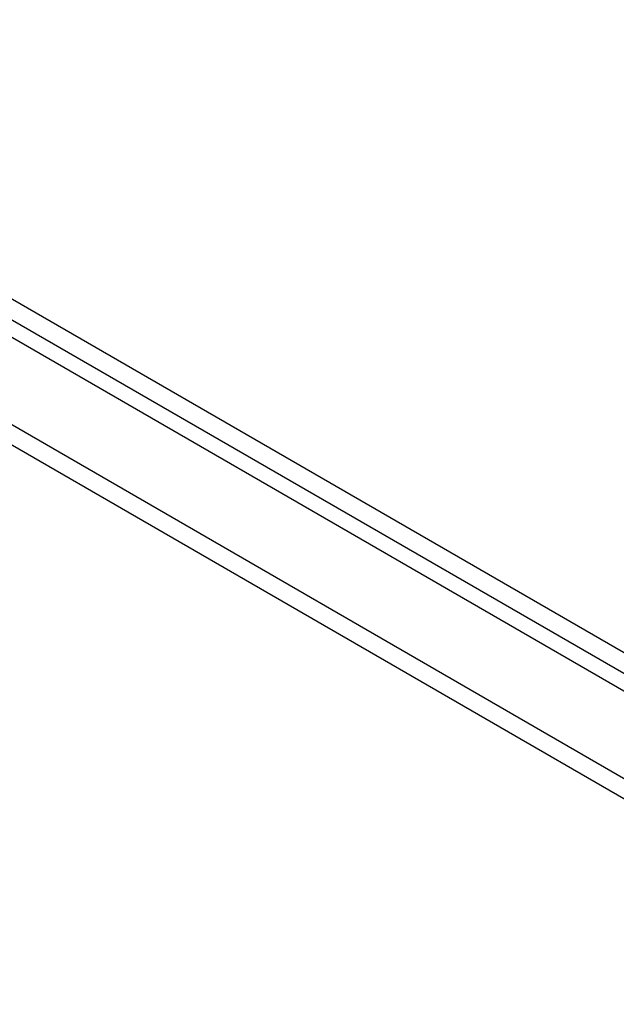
# Model space of a CAD drawing. Header units: inches. Extents: x 28 to 747, y 82 to 346.
# Tile 228 of 246: x 691.81 to 696.46, y 303.01 to 310.7. Entities that reach past the tile are written whole.
import ezdxf

# ---------------------------------------------------------------- set-up
doc = ezdxf.new("R2010")
doc.units = ezdxf.units.IN
doc.header["$MEASUREMENT"] = 0
doc.layers.add('Visible Edges(ANSI)', color=7, linetype='Continuous', lineweight=25)
doc.layers.add('Visible Tangent Edges(ANSI)', color=7, linetype='Continuous', lineweight=25)

msp = doc.modelspace()

# ---------------------------------------------------------------- linework, layer by layer
at = {"layer": 'Visible Edges(ANSI)'}
msp.add_line((687.8365, 310.4741), (738.4689, 281.2415), dxfattribs=at)
at = {"layer": 'Visible Tangent Edges(ANSI)'}
for p, q in [((738.7397, 281.3831), (687.968, 310.6961)), ((687.898, 310.5749), (738.6697, 281.2618)), ((687.246, 310.1332), (737.8784, 280.9006)), ((737.8084, 280.7794), (687.176, 310.012))]:
    msp.add_line(p, q, dxfattribs=at)

doc.saveas('drawing.dxf')
